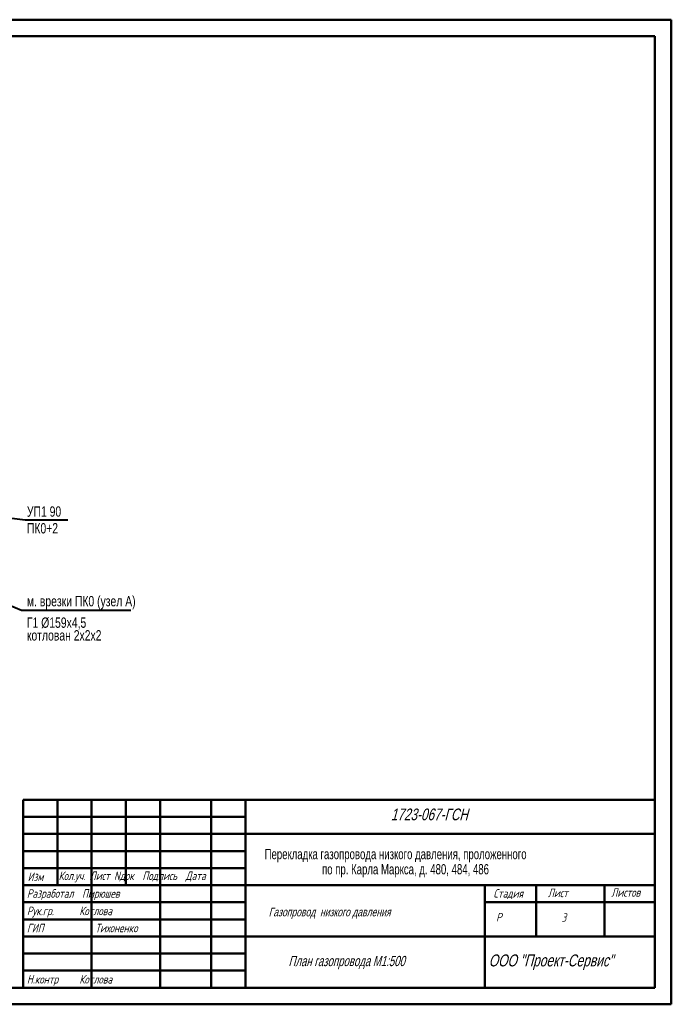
# Model space of a CAD drawing. Extents: x 471 to 2200, y -626 to -216.
# Tile 8 of 11: x 685 to 874, y -533 to -248. Entities that reach past the tile are written whole.
import ezdxf

# ---------------------------------------------------------------- set-up
doc = ezdxf.new("R2010")
doc.units = 0
doc.header["$MEASUREMENT"] = 0
doc.layers.add('G', color=5, linetype='Continuous')
doc.styles.add('SHRFT', font='TXT', dxfattribs={"width": 0.75})
doc.styles.add('style2', font='romans.shx', dxfattribs={"width": 0.8, "height": 3})

msp = doc.modelspace()

# ---------------------------------------------------------------- linework, layer by layer
at = {"lineweight": 50}
for p, q in [((470.85, -247.57), (874.18, -247.57)), ((874.18, -247.57), (874.18, -532.78)), ((490.06, -252.37), (869.38, -252.37)), ((869.38, -252.37), (869.38, -527.98)), ((686.48, -473.53), (869.38, -473.53)), ((686.48, -527.98), (686.48, -473.53)), ((696.38, -498.28), (696.38, -473.53)), ((706.28, -527.98), (706.28, -473.53)), ((716.18, -498.28), (716.18, -473.53)), ((726.08, -527.98), (726.08, -473.53)), ((740.93, -527.98), (740.93, -473.53)), ((750.83, -527.98), (750.83, -473.53)), ((686.48, -478.48), (750.83, -478.48)), ((686.48, -483.43), (869.38, -483.43)), ((686.48, -488.38), (750.83, -488.38)), ((686.48, -493.33), (750.83, -493.33)), ((686.48, -498.28), (869.38, -498.28)), ((820.13, -498.28), (820.13, -527.98)), ((835.04, -498.28), (835.04, -513.08)), ((854.84, -498.18), (854.84, -513.08)), ((686.48, -503.23), (750.83, -503.23)), ((820.13, -503.23), (869.38, -503.23)), ((686.48, -508.18), (750.83, -508.18)), ((686.48, -513.13), (869.38, -513.13)), ((686.48, -518.08), (750.83, -518.08)), ((686.48, -523.03), (750.83, -523.03)), ((869.38, -527.98), (490.06, -527.98)), ((874.18, -532.78), (470.85, -532.78))]:
    msp.add_line(p, q, dxfattribs=at)
at = {"layer": 'G', "linetype": 'Continuous', "lineweight": 40}
for p, q in [((685.93, -418.66), (596.54, -381.6)), ((686.98, -392.57), (598.04, -380.59)), ((699.34, -392.57), (686.98, -392.57)), ((717.64, -418.66), (685.93, -418.66))]:
    msp.add_line(p, q, dxfattribs=at)

# ---------------------------------------------------------------- texts
at = {"color": 7, "linetype": 'Continuous', "width": 0.7}
for s, p in [('Перекладка газопровода низкого давления, проложенного', (756.38, -490.74)), (' по пр. Карла Маркса, д. 480, 484, 486', (772.24, -495.14))]:
    msp.add_text(s, height=2.97, dxfattribs=at).set_placement(p)
at = {"lineweight": 35, "style": 'style2', "oblique": 15, "width": 0.75}
for s, p in [('Изм', (687.74, -497.09)), ('Кол.уч. Лист Nдок  Подпись  Дата', (696.71, -496.78))]:
    msp.add_text(s, height=2.475, dxfattribs=at).set_placement(p)
at = {"lineweight": 30, "style": 'style2', "oblique": 15, "width": 0.75}
for s, p in [('Разработал  Пирюшев', (687.53, -501.91)), ('Рук.гр.      Котлова', (687.53, -506.97)), ('ГИП', (687.53, -511.92)), ('Тихоненко', (707.33, -511.92)), ('Н.контр     Котлова', (687.53, -526.77))]:
    msp.add_text(s, height=2.475, dxfattribs=at).set_placement(p)
at = {"lineweight": 50, "style": 'style2', "oblique": 15, "width": 0.75}
for s, height, p in [('Стадия', 2.475, (822.67, -501.88)), ('Лист', 2.475, (838.41, -501.75)), ('Листов', 2.475, (856.78, -501.61)), ('Р', 2.48, (823.43, -508.78)), ('3', 2.48, (842.38, -508.87))]:
    msp.add_text(s, height=height, dxfattribs=at).set_placement(p)
at = {"lineweight": 40, "ltscale": 0.5, "oblique": 15, "width": 0.75}
msp.add_text('Газопровод  низкого давления', height=2.475, dxfattribs=at).set_placement((757.56, -507.29))
at = {"oblique": 15, "width": 0.7}
msp.add_text('План газопровода М1:500', height=2.97, dxfattribs=at).set_placement((763.3, -521.72))
at = {"lineweight": 50, "oblique": 15, "width": 0.75}
msp.add_text('ООО "Проект-Сервис"', height=3.465, dxfattribs=at).set_placement((821.3, -521.8))
at = {"layer": 'G', "lineweight": 40, "style": 'SHRFT', "width": 0.75}
for s, p in [('УП1 90', (687.53, -391.54)), ('ПК0+2', (687.53, -396.39)), ('м. врезки ПК0 (узел А)', (687.53, -417.5)), ('Г1 %%C159х4,5', (687.53, -423.72)), ('котлован 2х2х2', (687.53, -427.4))]:
    msp.add_text(s, height=3, dxfattribs=at).set_placement(p)
at = {"layer": 'G', "color": 1, "lineweight": 30, "ltscale": 0.5, "oblique": 15, "width": 0.75}
msp.add_text('1723-067-ГСН', height=3.3957, dxfattribs=at).set_placement((792.94, -479.47))

doc.saveas('drawing.dxf')
